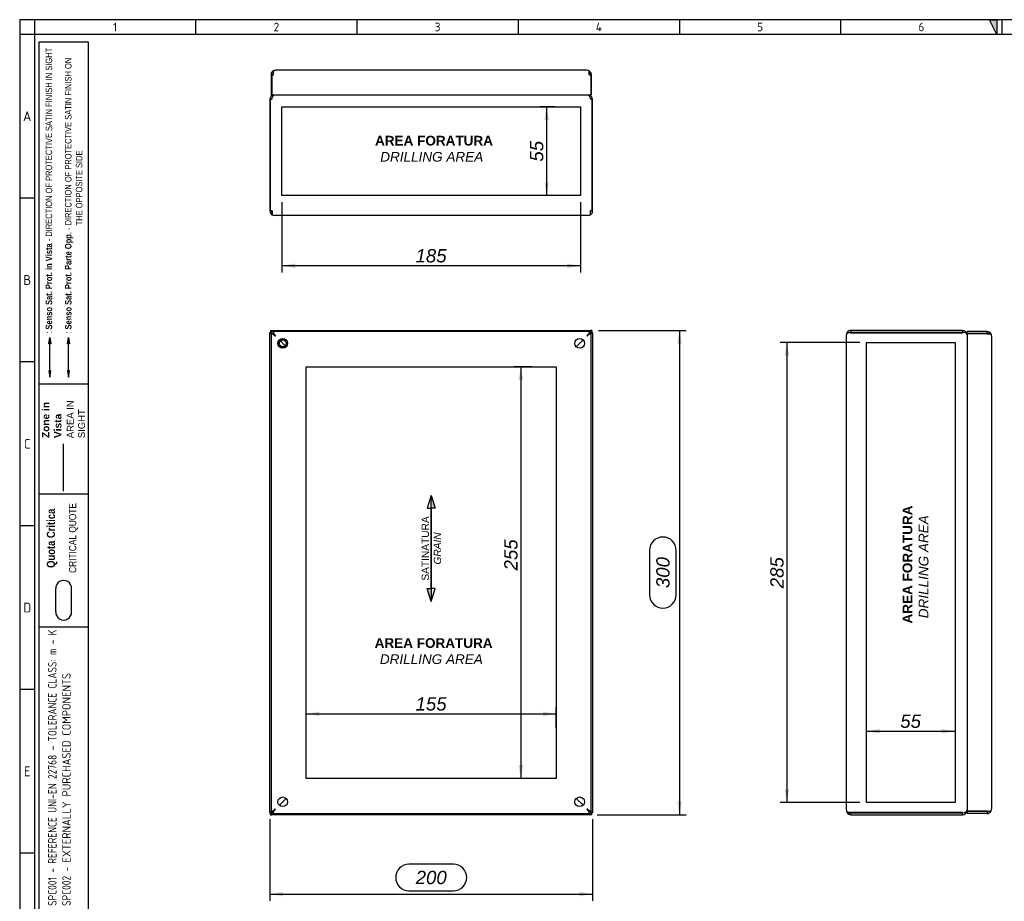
# Model space of a CAD drawing. Extents: x 6 to 412, y 11 to 288.
# Tile 2 of 3: x 6 to 210, y 106 to 288. Entities that reach past the tile are written whole.
import ezdxf
from ezdxf.lldxf.tags import DXFTag

# ---------------------------------------------------------------- set-up
doc = ezdxf.new("R2010")
doc.units = 0
doc.layers.get('0').update_dxf_attribs({"linetype": 'CONTINUOUS'})
for name, color, linetype in [('_TRANSLATION', 7, 'CONTINUOUS'), ('AE00511_01', 7, 'CONTINUOUS'), ('DEFAULT', 7, 'CONTINUOUS'), ('DV1_DEFAULT', 7, 'CONTINUOUS'), ('DV2_DEFAULT', 7, 'CONTINUOUS'), ('DV6_DEFAULT', 7, 'CONTINUOUS'), ('S0000000_33', 7, 'CONTINUOUS'), ('S0000000_34', 7, 'CONTINUOUS')]:
    doc.layers.add(name, color=color, linetype=linetype)
doc.styles.add('SEACAD_ARIAL', font='arial.ttf')
doc.styles.add('SEACAD_ARIALI', font='ariali.ttf')
tags = doc.linetypes.add('CENTER2', pattern=[28.575, 19.05, -3.175, 3.175, -3.175]).pattern_tags.tags
tags[10:11] = [DXFTag(74, 4), DXFTag(75, 0), DXFTag(340, '0'), DXFTag(46, 0.0), DXFTag(50, 0.0), DXFTag(44, 0.0), DXFTag(45, 0.0)]
tags[8:9] = [DXFTag(74, 4), DXFTag(75, 0), DXFTag(340, '0'), DXFTag(46, 0.0), DXFTag(50, 0.0), DXFTag(44, 0.0), DXFTag(45, 0.0)]
tags[6:7] = [DXFTag(74, 4), DXFTag(75, 0), DXFTag(340, '0'), DXFTag(46, 0.0), DXFTag(50, 0.0), DXFTag(44, 0.0), DXFTag(45, 0.0)]
tags[4:5] = [DXFTag(74, 4), DXFTag(75, 0), DXFTag(340, '0'), DXFTag(46, 0.0), DXFTag(50, 0.0), DXFTag(44, 0.0), DXFTag(45, 0.0)]
tags = doc.linetypes.add('DASHDOT2', pattern=[12.7, 6.35, -3.175, 0, -3.175]).pattern_tags.tags
tags[10:11] = [DXFTag(74, 4), DXFTag(75, 0), DXFTag(340, '0'), DXFTag(46, 0.0), DXFTag(50, 0.0), DXFTag(44, 0.0), DXFTag(45, 0.0)]
tags[8:9] = [DXFTag(74, 4), DXFTag(75, 0), DXFTag(340, '0'), DXFTag(46, 0.0), DXFTag(50, 0.0), DXFTag(44, 0.0), DXFTag(45, 0.0)]
tags[6:7] = [DXFTag(74, 4), DXFTag(75, 0), DXFTag(340, '0'), DXFTag(46, 0.0), DXFTag(50, 0.0), DXFTag(44, 0.0), DXFTag(45, 0.0)]
tags[4:5] = [DXFTag(74, 4), DXFTag(75, 0), DXFTag(340, '0'), DXFTag(46, 0.0), DXFTag(50, 0.0), DXFTag(44, 0.0), DXFTag(45, 0.0)]
tags = doc.linetypes.add('HIDDEN2', pattern=[4.7625, 3.175, -1.5875]).pattern_tags.tags
tags[6:7] = [DXFTag(74, 4), DXFTag(75, 0), DXFTag(340, '0'), DXFTag(46, 0.0), DXFTag(50, 0.0), DXFTag(44, 0.0), DXFTag(45, 0.0)]
tags[4:5] = [DXFTag(74, 4), DXFTag(75, 0), DXFTag(340, '0'), DXFTag(46, 0.0), DXFTag(50, 0.0), DXFTag(44, 0.0), DXFTag(45, 0.0)]
doc.dimstyles.new('ISO', dxfattribs={"dimtxt": 2.75, "dimasz": 2.75, "dimexe": 1.375, "dimexo": 1.375, "dimgap": 0.6875, "dimtad": 1, "dimdec": 1, "dimlfac": 3, "dimtxsty": 'SEACAD_ARIAL', "dimblk1": '_SE_FILLED', "dimblk2": '_SE_FILLED', "dimsah": 1, "dimcen": 1.375, "dimazin": 3, "dimtfac": 0.7, "dimtdec": 3, "dimtmove": 0, "dimatfit": 3})

# ---------------------------------------------------------------- blocks, each defined once
blk = doc.blocks.new('SE')
at = {"layer": 'AE00511_01', "color": 7, "linetype": 'CONTINUOUS'}
blk.add_circle((60.59, 220.76), 0.7, dxfattribs=at)
blk.add_arc((60.59, 220.76), 0.833, 75, 15, dxfattribs=at)
at = {"layer": 'DV1_DEFAULT', "color": 7, "linetype": 'CENTER2'}
for p, q in [((65.42, 130.93), (65.42, 215.93)), ((65.42, 215.93), (117.09, 215.93)), ((117.09, 215.93), (117.09, 130.93)), ((117.09, 130.93), (65.42, 130.93))]:
    blk.add_line(p, q, dxfattribs=at)
at = {"layer": 'S0000000_33', "color": 7, "linetype": 'CONTINUOUS'}
for p, q in [((58.17, 222.71), (58.17, 124.14)), ((58.17, 222.71), (58.57, 222.71)), ((58.3, 222.78), (58.3, 223.18)), ((58.64, 223.18), (58.3, 223.18)), ((58.64, 222.78), (58.3, 222.78)), ((58.57, 222.71), (59.11, 222.24)), ((123.87, 223.18), (58.64, 223.18)), ((58.64, 223.18), (58.64, 222.78)), ((58.64, 222.78), (59.11, 222.24)), ((123.87, 222.78), (123.41, 222.24)), ((123.94, 222.71), (123.41, 222.24)), ((123.87, 223.18), (123.87, 222.78)), ((124.21, 223.18), (123.87, 223.18)), ((124.21, 222.78), (123.87, 222.78)), ((124.34, 222.71), (123.94, 222.71)), ((124.21, 222.78), (124.21, 223.18)), ((124.34, 124.14), (124.34, 222.71)), ((58.17, 124.14), (58.57, 124.14)), ((58.57, 124.14), (59.11, 124.61)), ((58.64, 124.08), (59.11, 124.61)), ((123.87, 124.08), (123.41, 124.61)), ((123.94, 124.14), (123.41, 124.61)), ((124.34, 124.14), (123.94, 124.14)), ((58.3, 124.08), (58.3, 123.68)), ((58.3, 124.08), (58.64, 124.08)), ((58.3, 123.68), (58.64, 123.68)), ((58.64, 123.68), (58.64, 124.08)), ((58.64, 123.68), (123.87, 123.68)), ((123.87, 123.68), (123.87, 124.08)), ((123.87, 124.08), (124.21, 124.08)), ((123.87, 123.68), (124.21, 123.68)), ((124.21, 124.08), (124.21, 123.68))]:
    blk.add_line(p, q, dxfattribs=at)
for centre in [(60.59, 220.76), (121.92, 220.76), (60.59, 126.09), (121.92, 126.09)]:
    blk.add_circle(centre, 1, dxfattribs=at)
at = {"layer": 'S0000000_34', "color": 7, "linetype": 'CONTINUOUS'}
for p, q in [((57.92, 223.03), (58.3, 222.81)), ((57.92, 223.03), (58.3, 223.03)), ((57.92, 222.96), (57.92, 223.03)), ((57.92, 123.89), (57.92, 222.96)), ((58.05, 223.43), (58.05, 223.03)), ((58.05, 223.43), (58.32, 223.43)), ((58.05, 223.03), (58.3, 223.03)), ((58.47, 223.18), (58.32, 223.43)), ((58.32, 223.43), (58.32, 223.18)), ((58.32, 223.43), (124.19, 223.43)), ((58.36, 222.78), (58.47, 222.71)), ((58.57, 222.78), (58.86, 222.49)), ((58.86, 222.49), (58.57, 222.78)), ((58.76, 222.55), (58.86, 222.49)), ((58.86, 222.49), (58.8, 222.59)), ((58.86, 222.49), (59.1, 222.25)), ((59.1, 222.25), (58.86, 222.49)), ((123.65, 222.49), (123.41, 222.25)), ((123.41, 222.25), (123.66, 222.49)), ((123.94, 222.78), (123.65, 222.49)), ((123.71, 222.59), (123.65, 222.49)), ((123.66, 222.49), (123.94, 222.78)), ((123.66, 222.49), (123.75, 222.55)), ((124.19, 223.43), (124.04, 223.18)), ((124.04, 222.71), (124.15, 222.78)), ((124.19, 223.43), (124.19, 223.18)), ((124.46, 223.43), (124.19, 223.43)), ((124.21, 223.03), (124.46, 223.03)), ((124.21, 222.81), (124.59, 223.03)), ((124.59, 223.03), (124.21, 223.03)), ((124.46, 223.43), (124.46, 223.03)), ((124.59, 222.96), (124.59, 223.03)), ((124.59, 222.96), (124.59, 123.89)), ((60.09, 221.26), (61.08, 220.27)), ((61.08, 220.27), (60.09, 221.26)), ((122.63, 221.47), (121.21, 220.05)), ((121.22, 220.05), (122.63, 221.47)), ((61.3, 126.8), (59.88, 125.39)), ((59.88, 125.39), (61.3, 126.8)), ((121.21, 126.8), (122.63, 125.39)), ((122.63, 125.39), (121.22, 126.8)), ((58.47, 124.14), (58.36, 124.08)), ((58.86, 124.36), (58.57, 124.08)), ((58.57, 124.08), (58.86, 124.36)), ((58.86, 124.36), (58.76, 124.3)), ((58.8, 124.26), (58.86, 124.36)), ((59.1, 124.6), (58.86, 124.36)), ((58.86, 124.36), (59.1, 124.6)), ((123.41, 124.6), (123.65, 124.36)), ((123.66, 124.36), (123.41, 124.6)), ((123.65, 124.36), (123.94, 124.08)), ((123.65, 124.36), (123.71, 124.26)), ((123.75, 124.3), (123.66, 124.36)), ((123.94, 124.08), (123.66, 124.36)), ((124.15, 124.08), (124.04, 124.14)), ((58.3, 124.05), (57.92, 123.83)), ((57.92, 123.89), (57.92, 123.83)), ((57.92, 123.83), (58.3, 123.83)), ((58.3, 123.83), (58.05, 123.83)), ((58.05, 123.43), (58.05, 123.83)), ((58.05, 123.43), (58.32, 123.43)), ((58.32, 123.43), (58.47, 123.68)), ((58.32, 123.43), (58.32, 123.68)), ((124.19, 123.43), (58.32, 123.43)), ((124.04, 123.68), (124.19, 123.43)), ((124.19, 123.43), (124.19, 123.68)), ((124.46, 123.43), (124.19, 123.43)), ((124.59, 123.83), (124.21, 124.05)), ((124.46, 123.83), (124.21, 123.83)), ((124.59, 123.83), (124.21, 123.83)), ((124.46, 123.43), (124.46, 123.83)), ((124.59, 123.89), (124.59, 123.83))]:
    blk.add_line(p, q, dxfattribs=at)
blk = doc.blocks.new('SE1')
at = {"layer": 'DV2_DEFAULT', "color": 7, "linetype": 'CENTER2'}
for p, q in [((60.42, 251.29), (60.42, 269.61)), ((60.42, 269.61), (122.09, 269.61)), ((122.09, 269.61), (122.09, 251.29)), ((122.09, 251.29), (60.42, 251.29))]:
    blk.add_line(p, q, dxfattribs=at)
at = {"layer": 'S0000000_33', "color": 7, "linetype": 'CONTINUOUS'}
for p, q in [((58.57, 276.99), (58.57, 276.23)), ((58.64, 276.23), (58.64, 276.99)), ((123.41, 277.16), (59.11, 277.16)), ((123.87, 276.23), (123.87, 276.99)), ((123.94, 276.99), (123.94, 276.23)), ((58.17, 276.23), (58.17, 272.08)), ((58.3, 276.23), (58.64, 276.23)), ((58.3, 276.23), (58.3, 272.08)), ((123.87, 276.23), (124.21, 276.23)), ((124.21, 276.23), (124.21, 272.08)), ((124.34, 276.23), (124.34, 272.08)), ((58.3, 272.08), (58.17, 272.08)), ((58.3, 272.08), (124.21, 272.08)), ((124.21, 272.08), (124.34, 272.08))]:
    blk.add_line(p, q, dxfattribs=at)
for centre, radius, start, end in [((59.11, 276.23), 0.933, 124.8499, 180), ((59.11, 276.23), 0.933, 90, 124.8499), ((123.41, 276.23), 0.933, 55.1501, 90), ((123.41, 276.23), 0.933, 0, 55.1501), ((59.11, 276.23), 0.533, 150.9838, 180), ((123.41, 276.23), 0.533, 0, 29.0162)]:
    blk.add_arc(centre, radius, start, end, dxfattribs=at)
for centre, start_param, end_param in [((59.11, 276.23), 3.141593, 3.749838), ((123.41, 276.23), 2.533347, 3.141593)]:
    blk.add_ellipse(centre, major_axis=(0, -0.933), ratio=0.874482, start_param=start_param, end_param=end_param, dxfattribs=at)
at = {"layer": 'S0000000_34', "color": 7, "linetype": 'CONTINUOUS'}
for p, q in [((57.92, 271.16), (58.05, 271.16)), ((57.92, 271.16), (57.92, 248.09)), ((58.05, 271.16), (58.32, 271.16)), ((58.05, 248.09), (58.05, 271.16)), ((124.46, 271.16), (124.19, 271.16)), ((124.46, 271.16), (124.46, 248.09)), ((124.59, 271.16), (124.46, 271.16)), ((124.59, 248.09), (124.59, 271.16)), ((58.39, 248.09), (58.05, 248.09)), ((58.32, 247.33), (58.32, 248.09)), ((58.39, 248.09), (58.39, 247.33)), ((123.66, 247.16), (58.86, 247.16)), ((124.12, 248.09), (124.12, 247.33)), ((124.46, 248.09), (124.12, 248.09)), ((124.19, 247.33), (124.19, 248.09))]:
    blk.add_line(p, q, dxfattribs=at)
for centre, radius, start, end in [((58.86, 271.16), 0.933, 100.8441, 180), ((58.86, 271.16), 0.533, 175.8486, 180), ((123.66, 271.16), 0.933, 0, 79.1559), ((123.66, 271.16), 0.533, 0, 4.1514), ((58.86, 248.09), 0.933, 180, 235.1501), ((58.86, 248.09), 0.533, 180, 209.0162), ((58.86, 248.09), 0.933, 235.1501, 270), ((123.66, 248.09), 0.933, 270, 304.8499), ((123.66, 248.09), 0.533, 330.9838, 0), ((123.66, 248.09), 0.933, 304.8499, 0)]:
    blk.add_arc(centre, radius, start, end, dxfattribs=at)
for centre, major_axis, ratio, start_param, end_param in [((58.86, 271.16), (0, -0.933), 0.571429, 3.330857, 4.712389), ((123.65, 271.16), (0, 0.933), 0.571429, 4.712389, 6.093921), ((58.86, 248.09), (0, 0.933), 0.874482, 2.533347, 3.141593), ((123.66, 248.09), (0, 0.933), 0.874482, 3.141593, 3.749838)]:
    blk.add_ellipse(centre, major_axis=major_axis, ratio=ratio, start_param=start_param, end_param=end_param, dxfattribs=at)
blk = doc.blocks.new('SAT')
at = {"linetype": 'CONTINUOUS'}
for points in [[(-10.97, -1.95), (-8.32, -1.95), (-8.32, -1.11)], [(8.24, -2.03), (8.24, -1.87), (-8.32, -1.87), (-8.32, -2.03)], [(10.89, -1.95), (8.24, -1.95), (8.24, -2.79)]]:
    blk.add_hatch(color=7, dxfattribs=at).paths.add_polyline_path(points)
at = {"color": 7, "linetype": 'CONTINUOUS'}
for p, q in [((-10.97, -1.95), (-8.32, -2.79)), ((-8.32, -2.79), (-8.32, -2.03)), ((10.89, -1.95), (8.24, -1.11)), ((8.24, -1.11), (8.24, -1.87))]:
    blk.add_line(p, q, dxfattribs=at)
for points in [[(-10.97, -1.95), (-8.32, -1.11), (-8.32, -1.95), (-10.97, -1.95)], [(8.24, -2.03), (8.24, -1.87), (-8.32, -1.87), (-8.32, -2.03), (8.24, -2.03)], [(10.89, -1.95), (8.24, -2.79), (8.24, -1.95), (10.89, -1.95)]]:
    blk.add_lwpolyline(points, dxfattribs=at)
at = {"insert": (-0.05, -4), "char_height": 1.5, "width": 16.3187, "attachment_point": 8}
blk.add_mtext('{\\fArial|b0||i0||c0|p34;\\C7;\\H1.5;\\W1.;SATINATURA \\P}{\\fArial|b0||i1||c0|p34;\\C7;\\H1.5;\\W1.;GRAIN\\P}', dxfattribs=at)
blk = doc.blocks.new('DMBLK148')
at = {"layer": '_TRANSLATION', "linetype": 'CONTINUOUS'}
for points in [[(109.32, 213.18), (110.23, 213.18), (109.77, 215.93)], [(109.32, 133.68), (109.77, 130.93), (110.23, 133.68)]]:
    blk.add_hatch(color=7, dxfattribs=at).paths.add_polyline_path(points)
at = {"layer": '_TRANSLATION', "color": 7, "linetype": 'CONTINUOUS'}
for p, q in [((112, 215.93), (108.4, 215.93)), ((109.77, 215.93), (109.77, 130.93)), ((112.8, 130.93), (108.4, 130.93))]:
    blk.add_line(p, q, dxfattribs=at)
at = {"layer": '_TRANSLATION', "color": 7, "linetype": 'CONTINUOUS', "style": 'SEACAD_ARIALI'}
blk.add_text('255', height=2.75, rotation=90, dxfattribs=at).set_placement((109.09, 173.87))
blk = doc.blocks.new('_SE_FILLED')
at = {"color": 0}
blk.add_line((0, 0), (-1, 0), dxfattribs=at)
blk.add_solid([(0, 0), (-1, -0.1665), (-1, 0.1665), (0, 0)], dxfattribs=at)
blk = doc.blocks.new('DMBLK151')
at = {"layer": '_TRANSLATION', "linetype": 'CONTINUOUS'}
for points in [[(63.17, 236.32), (63.17, 237.24), (60.42, 236.78)], [(119.34, 236.32), (122.09, 236.78), (119.34, 237.24)]]:
    blk.add_hatch(color=7, dxfattribs=at).paths.add_polyline_path(points)
at = {"layer": '_TRANSLATION', "color": 7, "linetype": 'CONTINUOUS'}
for p, q in [((60.42, 249.92), (60.42, 235.41)), ((122.09, 249.92), (122.09, 235.41)), ((122.09, 236.78), (60.42, 236.78))]:
    blk.add_line(p, q, dxfattribs=at)
at = {"layer": '_TRANSLATION', "color": 7, "linetype": 'CONTINUOUS', "style": 'SEACAD_ARIALI'}
blk.add_text('185', height=2.75, dxfattribs=at).set_placement((88.02, 237.47))
blk = doc.blocks.new('DMBLK152')
at = {"layer": '_TRANSLATION', "linetype": 'CONTINUOUS'}
for points in [[(114.65, 266.86), (115.56, 266.86), (115.1, 269.61)], [(114.65, 254.04), (115.1, 251.29), (115.56, 254.04)]]:
    blk.add_hatch(color=7, dxfattribs=at).paths.add_polyline_path(points)
at = {"layer": '_TRANSLATION', "color": 7, "linetype": 'CONTINUOUS'}
for p, q in [((116.8, 269.61), (113.73, 269.61)), ((115.1, 269.61), (115.1, 251.29)), ((116.21, 251.29), (113.73, 251.29))]:
    blk.add_line(p, q, dxfattribs=at)
at = {"layer": '_TRANSLATION', "color": 7, "linetype": 'CONTINUOUS', "style": 'SEACAD_ARIALI'}
blk.add_text('55', height=2.75, rotation=90, dxfattribs=at).set_placement((114.42, 258.28))
blk = doc.blocks.new('DMBLK163')
at = {"layer": '_TRANSLATION', "linetype": 'CONTINUOUS'}
for points in [[(60.67, 106.57), (60.67, 107.49), (57.92, 107.03)], [(121.84, 106.57), (124.59, 107.03), (121.84, 107.49)]]:
    blk.add_hatch(color=7, dxfattribs=at).paths.add_polyline_path(points)
at = {"layer": '_TRANSLATION', "color": 7, "linetype": 'CONTINUOUS'}
for p, q in [((57.92, 122.52), (57.92, 105.65)), ((124.59, 122.52), (124.59, 105.65)), ((95.84, 113.22), (86.67, 113.22)), ((57.92, 107.03), (124.59, 107.03)), ((86.67, 107.72), (95.84, 107.72))]:
    blk.add_line(p, q, dxfattribs=at)
for centre, start, end in [((86.67, 110.47), 90, 270), ((95.84, 110.47), 270, 90)]:
    blk.add_arc(centre, 2.75, start, end, dxfattribs=at)
at = {"layer": '_TRANSLATION', "color": 7, "linetype": 'CONTINUOUS', "style": 'SEACAD_ARIALI'}
blk.add_text('200', height=2.75, dxfattribs=at).set_placement((88.05, 109.09))
blk = doc.blocks.new('DMBLK164')
at = {"layer": '_TRANSLATION', "linetype": 'CONTINUOUS'}
for points in [[(143.03, 220.68), (142.57, 223.43), (142.11, 220.68)], [(143.03, 126.18), (142.11, 126.18), (142.57, 123.43)]]:
    blk.add_hatch(color=7, dxfattribs=at).paths.add_polyline_path(points)
at = {"layer": '_TRANSLATION', "color": 7, "linetype": 'CONTINUOUS'}
for p, q in [((125.83, 223.43), (143.95, 223.43)), ((142.57, 223.43), (142.57, 123.43)), ((136.38, 178.01), (136.38, 168.84)), ((141.88, 168.84), (141.88, 178.01)), ((125.56, 123.43), (143.95, 123.43))]:
    blk.add_line(p, q, dxfattribs=at)
for centre, start, end in [((139.13, 178.01), 0, 180), ((139.13, 168.84), 180, 0)]:
    blk.add_arc(centre, 2.75, start, end, dxfattribs=at)
at = {"layer": '_TRANSLATION', "color": 7, "linetype": 'CONTINUOUS', "style": 'SEACAD_ARIALI'}
blk.add_text('300', height=2.75, rotation=90, dxfattribs=at).set_placement((140.51, 170.22))
blk = doc.blocks.new('SE5')
at = {"layer": 'DV6_DEFAULT', "color": 7, "linetype": 'CENTER2'}
for p, q in [((181.18, 125.93), (181.18, 220.93)), ((181.18, 220.93), (199.5, 220.93)), ((199.5, 220.93), (199.5, 125.93)), ((199.5, 125.93), (181.18, 125.93))]:
    blk.add_line(p, q, dxfattribs=at)
at = {"layer": 'S0000000_33', "color": 7, "linetype": 'CONTINUOUS'}
for p, q in [((201.97, 222.78), (201.97, 223.18)), ((206.12, 223.18), (201.97, 223.18)), ((206.12, 222.78), (201.97, 222.78)), ((206.12, 222.71), (201.97, 222.71)), ((201.97, 222.71), (201.97, 124.14)), ((206.12, 222.78), (206.12, 223.18)), ((206.88, 222.78), (206.12, 222.78)), ((206.12, 222.71), (206.88, 222.71)), ((207.05, 222.24), (207.05, 124.61)), ((206.12, 124.14), (201.97, 124.14)), ((206.12, 124.14), (206.88, 124.14)), ((206.12, 124.08), (201.97, 124.08)), ((201.97, 124.08), (201.97, 123.68)), ((206.12, 123.68), (201.97, 123.68)), ((206.88, 124.08), (206.12, 124.08)), ((206.12, 124.08), (206.12, 123.68))]:
    blk.add_line(p, q, dxfattribs=at)
for centre, radius, start, end in [((206.12, 222.24), 0.933, 34.8499, 90), ((206.12, 222.24), 0.533, 61.045, 90), ((206.12, 222.24), 0.933, 0, 34.8499), ((206.12, 124.61), 0.533, 270, 298.955), ((206.12, 124.61), 0.933, 325.1501, 0), ((206.12, 124.61), 0.933, 270, 325.1501)]:
    blk.add_arc(centre, radius, start, end, dxfattribs=at)
for centre, start_param, end_param in [((206.12, 222.24), 3.141593, 3.749838), ((206.12, 124.61), 2.533347, 3.141593)]:
    blk.add_ellipse(centre, major_axis=(-0.933, 0), ratio=0.875, start_param=start_param, end_param=end_param, dxfattribs=at)
at = {"layer": 'S0000000_34', "color": 7, "linetype": 'CONTINUOUS'}
for p, q in [((177.05, 124.36), (177.05, 222.49)), ((177.22, 223.03), (177.98, 223.03)), ((177.98, 222.96), (177.22, 222.96)), ((177.98, 223.43), (177.98, 223.03)), ((201.05, 223.43), (177.98, 223.43)), ((201.05, 223.03), (177.98, 223.03)), ((177.98, 222.96), (201.05, 222.96)), ((201.05, 223.43), (201.05, 223.03)), ((201.05, 222.96), (201.05, 223.03)), ((177.98, 123.89), (177.22, 123.89)), ((177.22, 123.83), (177.98, 123.83)), ((201.05, 123.89), (177.98, 123.89)), ((177.98, 123.43), (177.98, 123.83)), ((177.98, 123.83), (201.05, 123.83)), ((177.98, 123.43), (201.05, 123.43)), ((201.05, 123.89), (201.05, 123.83)), ((201.05, 123.43), (201.05, 123.83))]:
    blk.add_line(p, q, dxfattribs=at)
for centre, radius, start, end in [((177.98, 222.49), 0.933, 145.1501, 180), ((177.98, 222.49), 0.933, 90, 145.1501), ((177.98, 222.49), 0.533, 90, 118.955), ((201.05, 222.49), 0.933, 10.8441, 90), ((201.05, 222.49), 0.533, 85.8486, 90), ((177.98, 124.36), 0.933, 180, 214.8499), ((201.05, 124.36), 0.933, 270, 349.1559), ((177.98, 124.36), 0.933, 214.8499, 270), ((177.98, 124.36), 0.533, 241.045, 270), ((201.05, 124.36), 0.533, 270, 274.1514)]:
    blk.add_arc(centre, radius, start, end, dxfattribs=at)
for centre, major_axis, ratio, start_param, end_param in [((177.98, 222.49), (0.933, 0), 0.875, 2.533347, 3.141593), ((201.05, 222.49), (-0.933, 0), 0.571429, 3.330857, 4.712389), ((177.98, 124.36), (0.933, 0), 0.875, 3.141593, 3.749838), ((201.05, 124.36), (0.933, 0), 0.571429, 4.712389, 6.093921)]:
    blk.add_ellipse(centre, major_axis=major_axis, ratio=ratio, start_param=start_param, end_param=end_param, dxfattribs=at)
blk = doc.blocks.new('DMBLK165')
at = {"layer": '_TRANSLATION', "linetype": 'CONTINUOUS'}
for points in [[(164.29, 218.18), (165.21, 218.18), (164.75, 220.93)], [(164.29, 128.68), (164.75, 125.93), (165.21, 128.68)]]:
    blk.add_hatch(color=7, dxfattribs=at).paths.add_polyline_path(points)
at = {"layer": '_TRANSLATION', "color": 7, "linetype": 'CONTINUOUS'}
for p, q in [((179.81, 220.93), (163.38, 220.93)), ((164.75, 220.93), (164.75, 125.93)), ((179.81, 125.93), (163.38, 125.93))]:
    blk.add_line(p, q, dxfattribs=at)
at = {"layer": '_TRANSLATION', "color": 7, "linetype": 'CONTINUOUS', "style": 'SEACAD_ARIALI'}
blk.add_text('285', height=2.75, rotation=90, dxfattribs=at).set_placement((164.07, 170.19))
blk = doc.blocks.new('DMBLK166')
at = {"layer": '_TRANSLATION', "linetype": 'CONTINUOUS'}
for points in [[(183.93, 141.13), (181.18, 140.67), (183.93, 140.22)], [(196.75, 141.13), (196.75, 140.22), (199.5, 140.67)]]:
    blk.add_hatch(color=7, dxfattribs=at).paths.add_polyline_path(points)
at = {"layer": '_TRANSLATION', "color": 7, "linetype": 'CONTINUOUS'}
blk.add_line((181.18, 140.67), (199.5, 140.67), dxfattribs=at)
at = {"layer": '_TRANSLATION', "color": 7, "linetype": 'CONTINUOUS', "style": 'SEACAD_ARIALI'}
blk.add_text('55', height=2.75, dxfattribs=at).set_placement((188.17, 141.36))
blk = doc.blocks.new('DMBLK168')
at = {"layer": '_TRANSLATION', "linetype": 'CONTINUOUS'}
for points in [[(68.17, 144.71), (65.42, 144.25), (68.17, 143.8)], [(114.34, 144.71), (114.34, 143.8), (117.09, 144.25)]]:
    blk.add_hatch(color=7, dxfattribs=at).paths.add_polyline_path(points)
at = {"layer": '_TRANSLATION', "color": 7, "linetype": 'CONTINUOUS'}
for p, q in [((65.42, 139.87), (65.42, 145.63)), ((117.09, 141.27), (117.09, 145.63)), ((65.42, 144.25), (117.09, 144.25))]:
    blk.add_line(p, q, dxfattribs=at)
at = {"layer": '_TRANSLATION', "color": 7, "linetype": 'CONTINUOUS', "style": 'SEACAD_ARIALI'}
blk.add_text('155', height=2.75, dxfattribs=at).set_placement((88.02, 144.94))

msp = doc.modelspace()

# ---------------------------------------------------------------- hatches: boundary and pattern name
at = {"linetype": 'CONTINUOUS'}
for points in [[(208.154, 287.588), (206.639, 287.588), (208.154, 284.56)], [(12.243, 220.628), (12.68, 220.628), (12.461, 221.936)], [(16.101, 220.628), (16.537, 220.628), (16.319, 221.936)], [(12.243, 215.067), (12.461, 213.759), (12.68, 215.067)], [(16.101, 215.067), (16.319, 213.759), (16.537, 215.067)]]:
    msp.add_hatch(color=7, dxfattribs=at).paths.add_polyline_path(points)

# ---------------------------------------------------------------- linework, layer by layer
at = {"color": 7, "linetype": 'CONTINUOUS'}
for p, q in [((6.234, 287.588), (6.234, 10.959)), ((412.092, 287.588), (6.234, 287.588)), ((42.58, 287.588), (42.58, 284.56)), ((75.897, 287.588), (75.897, 284.56)), ((109.213, 287.588), (109.213, 284.56)), ((142.53, 287.588), (142.53, 284.56)), ((175.847, 287.588), (175.847, 284.56)), ((209.163, 287.588), (209.163, 284.56)), ((9.263, 250.738), (6.234, 250.738)), ((12.461, 215.067), (12.461, 220.628)), ((9.263, 216.917), (6.234, 216.917)), ((20.369, 212.348), (10.273, 212.348)), ((20.369, 189.648), (10.273, 189.648)), ((20.369, 189.648), (10.273, 189.648)), ((9.263, 183.095), (6.234, 183.095)), ((13.69, 165.299), (13.69, 170.107)), ((16.961, 165.299), (16.961, 170.107)), ((20.369, 162.148), (10.273, 162.148)), ((9.263, 149.274), (6.234, 149.274)), ((9.263, 115.452), (6.234, 115.452))]:
    msp.add_line(p, q, dxfattribs=at)
at = {"color": 7, "linetype": 'HIDDEN2'}
msp.add_line((16.319, 215.067), (16.319, 220.628), dxfattribs=at)
at = {"color": 7, "linetype": 'DASHDOT2'}
msp.add_line((15.278, 190.21), (15.278, 200.023), dxfattribs=at)
at = {"color": 7, "linetype": 'CONTINUOUS'}
for points in [[(208.154, 287.588), (208.154, 284.56), (206.639, 287.588), (208.154, 287.588)], [(12.243, 220.628), (12.461, 221.936), (12.68, 220.628), (12.243, 220.628)], [(16.101, 220.628), (16.319, 221.936), (16.537, 220.628), (16.101, 220.628)], [(12.243, 215.067), (12.461, 213.759), (12.68, 215.067), (12.243, 215.067)], [(16.101, 215.067), (16.319, 213.759), (16.537, 215.067), (16.101, 215.067)]]:
    msp.add_lwpolyline(points, dxfattribs=at)
at = {"layer": 'DEFAULT', "color": 7, "linetype": 'CONTINUOUS'}
for p, q in [((9.263, 287.588), (9.263, 10.959)), ((412.092, 284.56), (6.234, 284.56)), ((10.273, 28.5), (10.273, 283.045)), ((10.273, 283.045), (20.369, 283.045)), ((20.369, 283.045), (20.369, 28.5))]:
    msp.add_line(p, q, dxfattribs=at)
for centre, start, end in [((15.325, 170.155), 358.29915, 181.70085), ((15.325, 165.25), 178.29915, 1.70085)]:
    msp.add_arc(centre, 1.636, start, end, dxfattribs=at)

# ---------------------------------------------------------------- block references
at = {"layer": '_TRANSLATION'}
for name in ['SE1', 'SE', 'SE5']:
    msp.add_blockref(name, (0, 0), dxfattribs=at)
at = {"layer": '_TRANSLATION', "color": 7, "rotation": 90}
msp.add_blockref('SAT', (89.305, 178.451), dxfattribs=at)

# ---------------------------------------------------------------- texts
for s, insert, char_height, width, attachment_point in [('{\\fSolid Edge ANSI|b0||i0||c0|p34;\\C7;\\H1.766793;\\W1.;1}', (25.952, 286.074), 1.76679, 1.98765, 5), ('{\\fSolid Edge ANSI|b0||i0||c0|p34;\\C7;\\H1.766793;\\W1.;2}', (59.268, 285.196), 1.76679, 1.98765, 8), ('{\\fSolid Edge ANSI|b0||i0||c0|p34;\\C7;\\H1.766793;\\W1.;3}', (92.585, 285.196), 1.76679, 1.98765, 8), ('{\\fSolid Edge ANSI|b0||i0||c0|p34;\\C7;\\H1.766793;\\W1.;4}', (125.902, 285.196), 1.76679, 1.98765, 8), ('{\\fSolid Edge ANSI|b0||i0||c0|p34;\\C7;\\H1.766793;\\W1.;5}', (159.218, 285.196), 1.76679, 1.98765, 8), ('{\\fSolid Edge ANSI|b0||i0||c0|p34;\\C7;\\H1.766793;\\W1.;6}', (192.535, 285.196), 1.76679, 1.98765, 8), ('{\\fSolid Edge ANSI|b0||i0||c0|p34;\\C7;\\H2.019192;\\W1.;A}', (7.783, 266.645), 2.01919, 2.2716, 8), ('{\\fSolid Edge ANSI|b0||i0||c0|p34;\\C7;\\H2.019192;\\W1.;B}', (7.787, 232.824), 2.01919, 2.524, 8), ('{\\fSolid Edge ANSI|b0||i0||c0|p34;\\C7;\\H2.019192;\\W1.;C}', (7.785, 199.002), 2.01919, 2.3978, 8), ('{\\fSolid Edge ANSI|b0||i0||c0|p34;\\C7;\\H2.019192;\\W1.;D}', (7.787, 165.181), 2.01919, 2.524, 8), ('{\\fSolid Edge ANSI|b0||i0||c0|p34;\\C7;\\H2.019192;\\W1.;E}', (7.785, 131.359), 2.01919, 2.3978, 8)]:
    msp.add_mtext(s, dxfattribs=dict(insert=insert, char_height=char_height, width=width, attachment_point=attachment_point))
at = {"rotation": 90}
for s, insert, char_height, width, attachment_point in [('{\\fArial Narrow|b0||i0||c0|p34;\\C7;\\H1.35;\\W1.;: }{\\fArial Narrow|b1||i0||c0|p34;\\C7;\\H1.35;\\W1.;Senso Sat. Prot. in Vista }{\\fArial Narrow|b0||i0||c0|p34;\\C7;\\H1.35;\\W1.;- DIRECTION OF PROTECTIVE SATIN FINISH IN SIGHT}', (12.959, 222.755), 1.35, 58.95733, 7), ('{\\fArial Narrow|b0||i0||c0|p34;\\C7;\\H1.35;\\W1.;: }{\\fArial Narrow|b1||i0||c0|p34;\\C7;\\H1.35;\\W1.;Senso Sat. Prot. Parte Opp}{\\fArial Narrow|b0||i0||c0|p34;\\C7;\\H1.35;\\W1.;. - DIRECTION OF PROTECTIVE SATIN FINISH ON\\P}{\\fArial Narrow|b0||i0||c0|p34;\\C7;\\H1.35;\\W1.;                                                    THE OPPOSITE SIDE}', (19.204, 222.761), 1.35, 61.02057, 7), ('{\\fArial|b1||i0||c0|p34;\\C7;\\H1.5;\\W1.;Zone in\\P}{\\fArial|b1||i0||c0|p34;\\C7;\\H1.5;\\W1.;Vista}', (14.878, 201.208), 1.5, 8.0532, 7), ('{\\fArial|b0||i0||c0|p34;\\C7;\\H1.4;\\W1.;AREA IN\\P}{\\fArial|b0||i0||c0|p34;\\C7;\\H1.4;\\W1.;SIGHT}', (19.728, 201.18), 1.4, 8.09917, 7), ('{\\fArial Narrow|b1||i0||c0|p34;\\C7;\\H1.7;\\W1.;Quota Critica}', (14.024, 174.388), 1.7, 12.74726, 7), ('{\\fArial Narrow|b0||i0||c0|p34;\\C7;\\H1.5;\\W1.;CRITICAL QUOTE}', (18.327, 173.363), 1.5, 14.77453, 7), ('{\\fSolid Edge ANSI|b0|i0|c0|p34;\\W0.84600x;\\C7;SPC001 - REFERENCE UNI-EN 22768 - TOLERANCE CLASS: m - K}\\P{\\fSolid Edge ANSI|b0|i0|c0|p34;\\W0.84600x;\\C7;SPC002 - }{\\fSolid Edge ANSI|b0|i0|c0|p34;\\W0.94000x;\\C7;EXTERNALLY PURCHASED COMPONENTS}', (12.101, 104.605), 1.75, 56.68133, 1)]:
    msp.add_mtext(s, dxfattribs=dict(at, insert=insert, char_height=char_height, width=width, attachment_point=attachment_point))
at = {"layer": '_TRANSLATION', "char_height": 2.4, "width": 27.97083, "attachment_point": 5}
for insert in [(91.368, 260.931), (91.287, 157.195)]:
    msp.add_mtext('{\\fArial|b0||i0||c0|p34;\\C7;\\H2.4;\\W1.; }{\\fArial|b1||i0||c0|p34;\\C7;\\H2.;\\W1.;AREA FORATURA \\P}{\\fArial|b0||i1||c0|p34;\\C7;\\H2.;\\W1.;DRILLING AREA}', dxfattribs=dict(at, insert=insert))
at = {"layer": '_TRANSLATION', "insert": (191.336, 174.621), "char_height": 2.4, "width": 27.97083, "attachment_point": 5, "rotation": 90}
msp.add_mtext('{\\fArial|b0||i0||c0|p34;\\C7;\\H2.4;\\W1.; }{\\fArial|b1||i0||c0|p34;\\C7;\\H2.;\\W1.;AREA FORATURA \\P}{\\fArial|b0||i1||c0|p34;\\C7;\\H2.;\\W1.;DRILLING AREA}', dxfattribs=at)

# ---------------------------------------------------------------- dimensions: what is measured, and where the dimension line sits
at = {"layer": '_TRANSLATION', "color": 7, "linetype": 'CONTINUOUS'}
for base, p1, p2, angle, picture, middle in [((115.1048, 269.6104), (122.0885, 269.6104), (122.0885, 251.2937), 270, 'DMBLK152', (115.1048, 260.452)), ((142.57, 223.427), (124.456, 223.427), (124.188, 123.427), 269.84591, 'DMBLK164', (142.57, 173.427)), ((164.753, 220.927), (199.501, 220.927), (199.501, 125.927), 270, 'DMBLK165', (164.753, 173.427)), ((109.773, 215.927), (117.088, 215.927), (117.088, 130.927), 270, 'DMBLK148', (109.773, 177.112)), ((65.422, 144.254), (65.422, 130.927), (117.088, 130.927), 0, 'DMBLK168', (91.255, 144.254)), ((181.184, 140.673), (181.184, 125.927), (199.501, 125.927), 0, 'DMBLK166', (190.342, 140.673)), ((57.922, 107.03), (57.922, 123.894), (124.588, 123.894), 0, 'DMBLK163', (91.255, 107.03))]:
    dim = msp.add_linear_dim(base=base, p1=p1, p2=p2, angle=angle, text='\\A1;<>', dimstyle='ISO', dxfattribs=at)
    dim.commit()
    dim.dimension.update_dxf_attribs({"geometry": picture, "text_midpoint": middle, "dimtype": 161})
dim = msp.add_linear_dim(base=(60.422, 236.782), p1=(122.088, 251.294), p2=(60.422, 251.294), text='\\A1;<>', dimstyle='ISO', dxfattribs=at)
dim.commit()
dim.dimension.update_dxf_attribs({"geometry": 'DMBLK151', "text_midpoint": (91.255, 236.782), "dimtype": 160})

doc.saveas('drawing.dxf')
